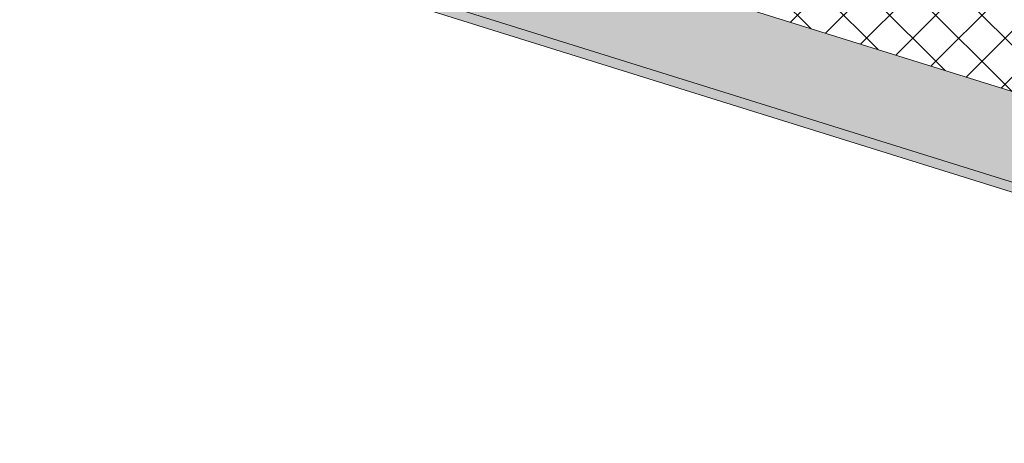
# Model space of a CAD drawing. Header units: millimetres. Extents: x -21126 to 28102, y -1237 to 9397.
# Tile 29 of 102: x -16307 to -15401, y 3742 to 4132. Entities that reach past the tile are written whole.
import ezdxf

# ---------------------------------------------------------------- set-up
doc = ezdxf.new("R2010")
doc.units = ezdxf.units.MM
doc.header["$MEASUREMENT"] = 0
doc.layers.add('12_FAÇ_Façana', color=7, linetype='Continuous')
doc.layers.add('12_FAÇ_Façana_Pluma_Nº__102', color=7, linetype='Continuous', lineweight=5, true_color=0xcccccc)
doc.layers.add('12_FAÇ_Façana_Pluma_Nº__174', color=7, linetype='Continuous', lineweight=13, true_color=0xe4ad2c)
doc.layers.add('12_FAÇ_Façana_Pluma_Nº__7', color=7, linetype='Continuous', lineweight=5)

# ---------------------------------------------------------------- blocks, each defined once
blk = doc.blocks.new('Elem Sección_26_1')
at = {"layer": '12_FAÇ_Façana_Pluma_Nº__102', "linetype": 'Continuous', "lineweight": 0, "true_color": 0xe5e5e5}
for points in [[(-17390.91, 4689.92), (-17425.08, 4617.15), (-14649.79, 3750.42), (-14615.63, 3823.19)], [(-17425.08, 4617.15), (-17428.87, 4609.07), (-14653.59, 3742.33), (-14649.79, 3750.42)]]:
    blk.add_hatch(color=254, dxfattribs=at).paths.add_polyline_path(points)
at = {"layer": '12_FAÇ_Façana_Pluma_Nº__174', "linetype": 'Continuous', "lineweight": 13, "true_color": 0xe4ad2c}
h = blk.add_hatch(dxfattribs=at)
h.set_pattern_fill('SATE_Aislamiento_0001', color=42, style=0, pattern_type=2)
h.set_pattern_definition([(45, (0, 0), (-21.213203, 21.213203), []), (135, (0, 0), (21.213203, 21.213203), [])])
h.paths.add_polyline_path([(-14547.3, 3968.72), (-17322.59, 4835.46), (-17390.91, 4689.92), (-14615.63, 3823.19)])
at = {"layer": '12_FAÇ_Façana_Pluma_Nº__7', "color": 7, "linetype": 'Continuous', "lineweight": 5}
for p, q in [((-17390.91, 4689.92), (-14615.63, 3823.19)), ((-17425.08, 4617.15), (-14649.79, 3750.42)), ((-17428.87, 4609.07), (-14653.59, 3742.33))]:
    blk.add_line(p, q, dxfattribs=at)

msp = doc.modelspace()

# ---------------------------------------------------------------- block references
at = {"layer": '12_FAÇ_Façana', "lineweight": 0}
msp.add_blockref('Elem Sección_26_1', (0, 0), dxfattribs=at)

doc.saveas('drawing.dxf')
